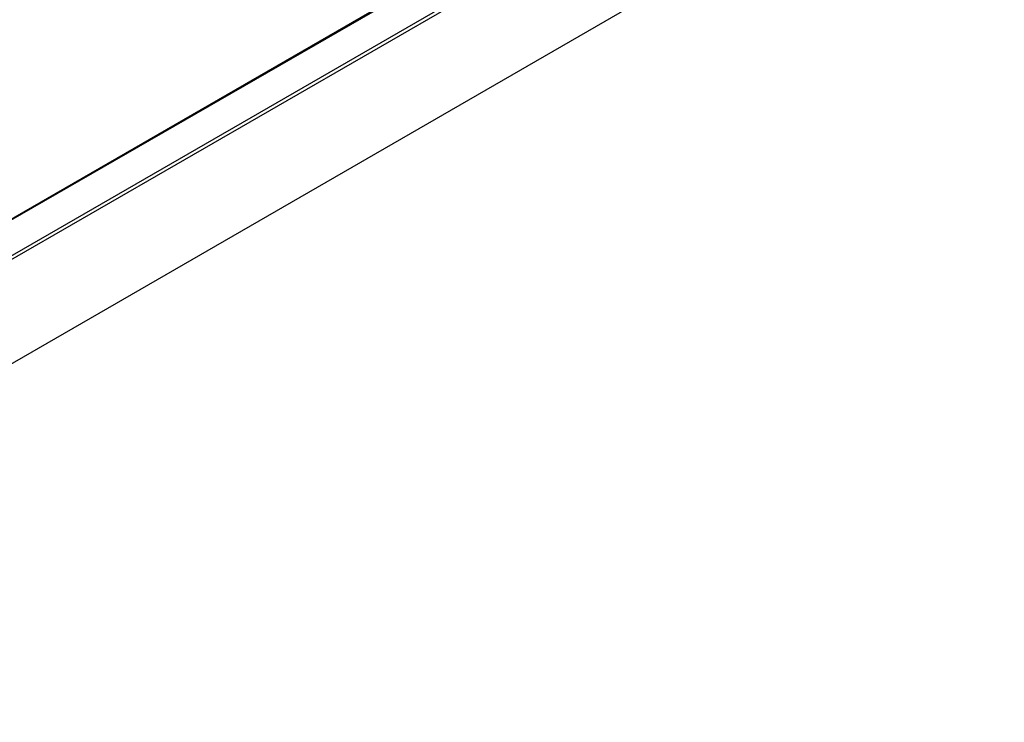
# Model space of a CAD drawing. Header units: inches. Extents: x -11.5 to 22.9, y -20.8 to 15.
# Tile 3 of 11: x -3.5 to 4.3, y -20.8 to -15.3. Entities that reach past the tile are written whole.
import ezdxf

# ---------------------------------------------------------------- set-up
doc = ezdxf.new("R2010")
doc.units = ezdxf.units.IN
doc.header["$MEASUREMENT"] = 0

msp = doc.modelspace()

# ---------------------------------------------------------------- linework, layer by layer
at = {"color": 7, "linetype": 'Continuous', "lineweight": 25}
for p, q in [((-9.06132996, -20.02209421), (19.22294129, -3.69393198)), ((19.22726156, -3.68438316), (-9.05700969, -20.01254539)), ((-9.06132996, -20.30554498), (19.22294129, -3.97738274)), ((-9.05008346, -20.32858042), (19.23418779, -4.00041818)), ((-8.47767241, -20.82056032), (19.80659884, -4.49239808))]:
    msp.add_line(p, q, dxfattribs=at)

doc.saveas('drawing.dxf')
